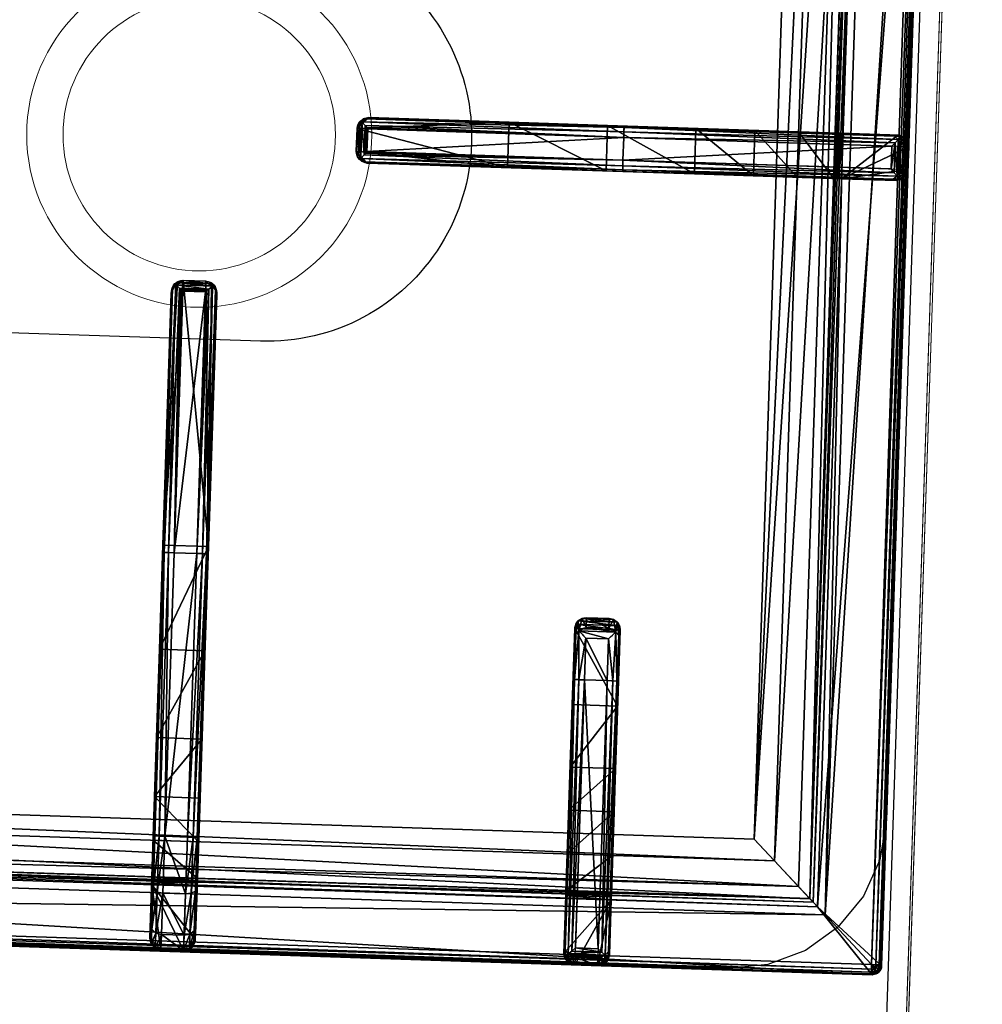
# Model space of a CAD drawing. Header units: millimetres. Extents: x 297264 to 416219, y -77299 to -23696.
# Tile 23 of 187: x 299332 to 299545, y -28215 to -27998. Entities that reach past the tile are written whole.
import ezdxf

# ---------------------------------------------------------------- set-up
doc = ezdxf.new("R2010")
doc.units = ezdxf.units.MM
doc.header["$LTSCALE"] = 2.5
doc.linetypes.add('CONTINUA', pattern=[0])
doc.layers.add('CKD Equipments', color=252, linetype='Continuous', lineweight=0)
doc.layers.add('HATCH LIGHT', color=250, linetype='Continuous', lineweight=0)
for name, color, linetype in [('IQ_200_3D', 1, 'Continuous'), ('IQ_204_2D', 7, 'CONTINUA'), ('IQ_204_3D', 7, 'Continuous')]:
    doc.layers.add(name, color=color, linetype=linetype)

# ---------------------------------------------------------------- blocks, each defined once
blk = doc.blocks.new('ELECTROLUX-MC7-TOPFYERBRURNERS4')
at = {"layer": 'IQ_200_3D'}
for points, invisible_edges in [([(400, -655, 900), (379.66, -619.74, 900), (379.66, -117.26, 900), (400, -80.5, 900)], 13), ([(400, -655, 900), (420.34, -619.74, 900), (420.34, -117.26, 900), (400, -80.5, 900)], 13), ([(378.51, -628.47, 900), (379.66, -619.74, 900), (400, -655, 900)], 10), ([(375.14, -636.62, 900), (378.51, -628.47, 900), (400, -655, 900)], 10), ([(369.77, -643.61, 900), (375.14, -636.62, 900), (400, -655, 900)], 10), ([(362.78, -648.98, 900), (369.77, -643.61, 900), (400, -655, 900)], 10), ([(354.63, -652.35, 900), (362.78, -648.98, 900), (400, -655, 900)], 10), ([(345.89, -653.5, 900), (354.63, -652.35, 900), (400, -655, 900)], 10), ([(0, -655, 900), (54.11, -653.5, 900), (345.89, -653.5, 900), (400, -655, 900)], 5)]:
    blk.add_3dface(points, dxfattribs=dict(at, invisible_edges=invisible_edges))
at = {"layer": 'IQ_204_2D'}
for p, q in [((380, -651.5), (380, -85.5)), ((235.11, -492.25), (234.69, -492.25)), ((292.24, -492.25), (235.11, -492.25)), ((354.69, -492.25), (292.24, -492.25)), ((354.69, -492.25), (354.69, -494.75)), ((377.19, -492.25), (354.69, -492.25)), ((232.73, -494.16), (232.73, -500.34)), ((232.19, -494.75), (232.19, -499.75)), ((232.19, -494.75), (232.64, -494.75)), ((232.64, -494.75), (232.64, -499.75)), ((234.54, -494.75), (234.54, -499.75)), ((234.54, -494.75), (292.19, -494.75)), ((292.19, -494.75), (292.19, -499.75)), ((292.19, -494.75), (354.69, -494.75)), ((354.69, -494.75), (354.69, -499.75)), ((354.69, -494.75), (379.69, -494.75)), ((379.69, -494.75), (379.69, -499.75)), ((232.64, -499.75), (232.19, -499.75)), ((292.19, -499.75), (234.54, -499.75)), ((354.69, -499.75), (292.19, -499.75)), ((354.69, -499.75), (354.69, -502.25)), ((379.69, -499.75), (354.69, -499.75)), ((234.69, -502.25), (235.11, -502.25)), ((235.11, -502.25), (292.24, -502.25)), ((292.24, -502.25), (354.69, -502.25)), ((354.69, -502.25), (377.19, -502.25)), ((197.5, -531.94), (202.5, -531.94)), ((197.5, -532.39), (197.5, -531.94)), ((197.5, -532.39), (202.5, -532.39)), ((202.5, -531.94), (202.5, -532.39)), ((195, -534.44), (195, -534.86)), ((195, -534.86), (195, -590.74)), ((197.5, -534.29), (202.5, -534.29)), ((197.5, -590.69), (197.5, -534.29)), ((202.5, -534.29), (202.5, -590.69)), ((205, -534.86), (205, -534.44)), ((205, -590.74), (205, -534.86)), ((308.09, -583.5), (305.96, -583.5)), ((308.09, -583.5), (317.24, -583.5)), ((317.24, -583.5), (377.53, -583.5)), ((303.52, -591), (303.52, -586)), ((303.52, -586), (305.63, -586)), ((305.63, -586), (305.63, -591)), ((317.19, -586), (307.98, -586)), ((307.98, -591), (307.98, -586)), ((317.19, -586), (317.19, -591)), ((378, -586), (317.19, -586)), ((378, -586), (378, -591)), ((380, -586), (380, -591)), ((380, -586), (380, -591)), ((195, -590.74), (195, -651.03)), ((197.5, -590.69), (202.5, -590.69)), ((197.5, -651.5), (197.5, -590.69)), ((202.5, -590.69), (202.5, -651.5)), ((205, -651.03), (205, -590.74)), ((305.63, -591), (303.52, -591)), ((307.98, -591), (317.19, -591)), ((317.19, -591), (378, -591)), ((305.96, -593.5), (308.09, -593.5)), ((317.24, -593.5), (308.09, -593.5)), ((377.53, -593.5), (317.24, -593.5)), ((197.5, -651.5), (202.5, -651.5)), ((378, -653.5), (22, -653.5)), ((197.5, -653.5), (202.5, -653.5)), ((197.5, -653.5), (202.5, -653.5))]:
    blk.add_line(p, q, dxfattribs=at)
blk.add_lwpolyline([(48.98, -112.48), (351.02, -112.48), (351.02, -624.52), (48.98, -624.52)], close=True, dxfattribs=at)
blk.add_lwpolyline([(155, -383.5), (155, -512.25, 1), (245, -512.25), (245, -383.5)], format="xyb", dxfattribs=at)
for centre, start, end in [((377.19, -494.75), 0, 90), ((377.19, -499.75), 270, 0)]:
    blk.add_arc(centre, 2.5, start, end, dxfattribs=at)
for centre, major_axis, ratio, start_param, end_param in [((234.69, -494.75), (2.5, 0), 0.99863, 1.570796, 3.141593), ((235.11, -494.75), (0, 2.5), 0.951091, 0, 0.914364), ((292.24, -494.75), (0, 2.5), 0.02182, 0, 1.570796), ((236.11, -494.75), (3.47, 0), 0.720185, 2.903047, 3.141593), ((234.69, -499.75), (-2.5, 0), 0.99863, 0, 1.570796), ((236.11, -499.75), (-3.47, 0), 0.720185, 0, 0.238546), ((292.24, -499.75), (0, 2.5), 0.02182, 1.570796, 3.141593), ((235.11, -499.75), (0, 2.5), 0.951091, 2.227228, 3.141593), ((197.5, -534.44), (0, 2.5), 0.99863, 0, 1.570796), ((197.5, -534.86), (-2.5, 0), 0.951091, -0.914364, 0), ((202.5, -534.44), (0, 2.5), 0.99863, -1.570796, 0), ((202.5, -534.86), (-2.5, 0), 0.951091, 3.141593, 4.055957), ((308.09, -586), (1.92, 1.92), 0.8391, 1.592613, 2.268928), ((308.09, -586), (0, 2.5), 0.84544, 0, 0.894481), ((308.09, -586), (-2.5, 2.5), 0.02182, 0.872665, 1.54898), ((317.24, -586), (0, 2.5), 0.02182, 0, 1.570796), ((377.53, -586), (0, 2.5), 0.948965, -0.895145, 0), ((197.5, -590.74), (2.5, 0), 0.02182, 1.570796, 3.141593), ((202.5, -590.74), (2.5, 0), 0.02182, 0, 1.570796), ((308.09, -591), (-1.92, 1.92), 0.8391, 0.872665, 1.54898), ((308.09, -591), (2.5, 2.5), 0.02182, 1.592613, 2.268928), ((317.24, -591), (0, 2.5), 0.02182, 1.570796, 3.141593), ((308.09, -591), (0, 2.5), 0.84544, 2.247111, 3.141593), ((377.53, -591), (0, 2.5), 0.948965, 3.141593, 4.036737), ((197.5, -651.03), (2.5, 0), 0.948965, 3.141593, 4.036737), ((202.5, -651.03), (2.5, 0), 0.948965, -0.895145, 0), ((378, -651.5), (-1.42, 1.42), 0.997265, 2.357564, 3.925621)]:
    blk.add_ellipse(centre, major_axis=major_axis, ratio=ratio, start_param=start_param, end_param=end_param, dxfattribs=at)
for points, knots in [([(232.73, -494.16), (232.76, -494.06), (232.8, -493.95), (232.94, -493.63), (233.07, -493.42), (233.22, -493.22)], [0.764042, 0.764042, 0.764042, 0.764042, 1.153889, 1.153889, 2.012527, 2.012527, 2.012527, 2.012527]), ([(233.22, -493.22), (233.31, -493.33), (233.41, -493.44), (233.59, -493.66), (233.68, -493.77), (233.87, -493.99), (233.97, -494.1), (234.15, -494.31), (234.25, -494.41), (234.37, -494.55), (234.41, -494.6), (234.46, -494.66), (234.48, -494.68), (234.5, -494.7), (234.51, -494.71), (234.53, -494.73), (234.53, -494.73), (234.53, -494.74), (234.54, -494.74), (234.54, -494.74), (234.54, -494.74), (234.54, -494.75), (234.54, -494.75), (234.54, -494.75), (234.54, -494.75), (234.54, -494.75), (234.54, -494.75), (234.54, -494.75)], [5.918781, 5.918781, 5.918781, 5.918781, 6.382244, 6.382244, 6.833826, 6.833826, 7.285407, 7.285407, 7.736989, 7.736989, 7.96278, 7.96278, 8.075675, 8.075675, 8.132123, 8.132123, 8.160346, 8.160346, 8.174458, 8.174458, 8.181514, 8.181514, 8.185042, 8.185042, 8.186806, 8.186806, 8.18857, 8.18857, 8.18857, 8.18857]), ([(233.22, -501.28), (233.07, -501.08), (232.94, -500.87), (232.8, -500.55), (232.76, -500.44), (232.73, -500.34)], [11.917214, 11.917214, 11.917214, 11.917214, 12.775852, 12.775852, 13.165698, 13.165698, 13.165698, 13.165698]), ([(234.54, -499.75), (234.54, -499.75), (234.54, -499.75), (234.54, -499.75), (234.54, -499.75), (234.54, -499.75), (234.54, -499.75), (234.54, -499.76), (234.54, -499.76), (234.54, -499.76), (234.53, -499.76), (234.53, -499.77), (234.53, -499.77), (234.51, -499.79), (234.5, -499.8), (234.48, -499.82), (234.46, -499.84), (234.41, -499.9), (234.37, -499.95), (234.25, -500.09), (234.15, -500.19), (233.97, -500.4), (233.87, -500.51), (233.68, -500.73), (233.59, -500.84), (233.41, -501.06), (233.31, -501.17), (233.22, -501.28)], [8.188054, 8.188054, 8.188054, 8.188054, 8.189818, 8.189818, 8.191582, 8.191582, 8.19511, 8.19511, 8.202166, 8.202166, 8.216278, 8.216278, 8.244501, 8.244501, 8.300949, 8.300949, 8.413844, 8.413844, 8.639635, 8.639635, 9.091217, 9.091217, 9.542798, 9.542798, 9.99438, 9.99438, 10.457843, 10.457843, 10.457843, 10.457843]), ([(195.97, -532.97), (196.17, -532.82), (196.38, -532.69), (196.75, -532.53), (196.91, -532.48), (197.21, -532.41), (197.36, -532.39), (197.5, -532.39)], [11.914788, 11.914788, 11.914788, 11.914788, 12.773425, 12.773425, 13.35037, 13.35037, 13.927314, 13.927314, 13.927314, 13.927314]), ([(197.5, -534.29), (197.5, -534.29), (197.5, -534.29), (197.5, -534.29), (197.5, -534.29), (197.5, -534.29), (197.5, -534.29), (197.49, -534.29), (197.49, -534.29), (197.49, -534.29), (197.49, -534.28), (197.48, -534.28), (197.48, -534.27), (197.46, -534.26), (197.45, -534.25), (197.43, -534.23), (197.41, -534.21), (197.34, -534.16), (197.3, -534.12), (197.16, -533.99), (197.06, -533.9), (196.85, -533.72), (196.74, -533.62), (196.52, -533.43), (196.41, -533.34), (196.19, -533.16), (196.08, -533.06), (195.97, -532.97)], [8.18747, 8.18747, 8.18747, 8.18747, 8.189233, 8.189233, 8.190997, 8.190997, 8.194524, 8.194524, 8.201577, 8.201577, 8.215685, 8.215685, 8.2439, 8.2439, 8.300331, 8.300331, 8.413192, 8.413192, 8.638915, 8.638915, 9.09036, 9.09036, 9.541804, 9.541804, 9.993249, 9.993249, 10.456684, 10.456684, 10.456684, 10.456684]), ([(202.5, -532.39), (202.64, -532.39), (202.79, -532.41), (203.09, -532.48), (203.25, -532.53), (203.62, -532.69), (203.83, -532.82), (204.03, -532.97)], [0, 0, 0, 0, 0.576945, 0.576945, 1.153889, 1.153889, 2.012527, 2.012527, 2.012527, 2.012527]), ([(204.03, -532.97), (203.92, -533.06), (203.81, -533.16), (203.59, -533.34), (203.48, -533.43), (203.26, -533.62), (203.15, -533.72), (202.94, -533.9), (202.84, -533.99), (202.7, -534.12), (202.66, -534.16), (202.59, -534.21), (202.57, -534.23), (202.55, -534.25), (202.54, -534.26), (202.52, -534.27), (202.52, -534.28), (202.51, -534.28), (202.51, -534.29), (202.51, -534.29), (202.51, -534.29), (202.5, -534.29), (202.5, -534.29), (202.5, -534.29), (202.5, -534.29), (202.5, -534.29), (202.5, -534.29), (202.5, -534.29)], [5.917739, 5.917739, 5.917739, 5.917739, 6.381174, 6.381174, 6.832619, 6.832619, 7.284064, 7.284064, 7.735508, 7.735508, 7.961231, 7.961231, 8.074092, 8.074092, 8.130523, 8.130523, 8.158738, 8.158738, 8.172846, 8.172846, 8.179899, 8.179899, 8.183426, 8.183426, 8.18519, 8.18519, 8.186953, 8.186953, 8.186953, 8.186953]), ([(305.96, -583.5), (305.81, -583.5), (305.65, -583.51), (305.34, -583.58), (305.18, -583.63), (304.88, -583.75), (304.74, -583.83), (304.47, -584.02), (304.35, -584.12), (304.13, -584.34), (304.03, -584.47), (303.85, -584.74), (303.77, -584.89), (303.65, -585.2), (303.6, -585.36), (303.54, -585.68), (303.52, -585.84), (303.52, -586)], [3.776921, 3.776921, 3.776921, 3.776921, 4.248957, 4.248957, 4.720993, 4.720993, 5.193029, 5.193029, 5.665065, 5.665065, 6.135831, 6.135831, 6.606596, 6.606596, 7.077361, 7.077361, 7.548126, 7.548126, 7.548126, 7.548126]), ([(379.38, -584.44), (379.21, -584.64), (379.01, -584.87), (378.67, -585.25), (378.53, -585.41), (378.26, -585.71), (378.13, -585.86), (378, -586)], [11.858599, 11.858599, 11.858599, 11.858599, 12.773425, 12.773425, 13.35037, 13.35037, 13.927314, 13.927314, 13.927314, 13.927314]), ([(380, -586), (379.99, -585.86), (379.97, -585.71), (379.91, -585.41), (379.86, -585.25), (379.69, -584.87), (379.55, -584.64), (379.38, -584.44)], [0, 0, 0, 0, 0.576945, 0.576945, 1.153889, 1.153889, 2.068716, 2.068716, 2.068716, 2.068716]), ([(303.52, -591), (303.52, -591.16), (303.54, -591.32), (303.6, -591.64), (303.65, -591.8), (303.77, -592.11), (303.85, -592.26), (304.03, -592.53), (304.13, -592.66), (304.35, -592.88), (304.47, -592.98), (304.74, -593.17), (304.88, -593.25), (305.18, -593.37), (305.34, -593.42), (305.65, -593.48), (305.81, -593.5), (305.96, -593.5)], [15.096253, 15.096253, 15.096253, 15.096253, 15.567018, 15.567018, 16.037783, 16.037783, 16.508548, 16.508548, 16.979314, 16.979314, 17.45135, 17.45135, 17.923386, 17.923386, 18.395422, 18.395422, 18.867458, 18.867458, 18.867458, 18.867458]), ([(378, -591), (378.13, -591.14), (378.26, -591.29), (378.53, -591.59), (378.67, -591.75), (379.01, -592.13), (379.21, -592.36), (379.38, -592.56)], [0, 0, 0, 0, 0.576945, 0.576945, 1.153889, 1.153889, 2.068716, 2.068716, 2.068716, 2.068716]), ([(379.38, -592.56), (379.55, -592.36), (379.69, -592.13), (379.86, -591.75), (379.91, -591.59), (379.97, -591.29), (379.99, -591.14), (380, -591)], [11.858599, 11.858599, 11.858599, 11.858599, 12.773425, 12.773425, 13.35037, 13.35037, 13.927314, 13.927314, 13.927314, 13.927314]), ([(195.94, -652.88), (196.14, -652.71), (196.37, -652.51), (196.75, -652.17), (196.91, -652.03), (197.21, -651.76), (197.36, -651.63), (197.5, -651.5)], [11.858599, 11.858599, 11.858599, 11.858599, 12.773425, 12.773425, 13.35037, 13.35037, 13.927314, 13.927314, 13.927314, 13.927314]), ([(202.5, -651.5), (202.64, -651.63), (202.79, -651.76), (203.09, -652.03), (203.25, -652.17), (203.63, -652.51), (203.86, -652.71), (204.06, -652.88)], [0, 0, 0, 0, 0.576945, 0.576945, 1.153889, 1.153889, 2.068716, 2.068716, 2.068716, 2.068716]), ([(197.5, -653.5), (197.36, -653.49), (197.21, -653.47), (196.91, -653.41), (196.75, -653.36), (196.37, -653.19), (196.14, -653.05), (195.94, -652.88)], [0, 0, 0, 0, 0.576945, 0.576945, 1.153889, 1.153889, 2.068716, 2.068716, 2.068716, 2.068716]), ([(204.06, -652.88), (203.86, -653.05), (203.63, -653.19), (203.25, -653.36), (203.09, -653.41), (202.79, -653.47), (202.64, -653.49), (202.5, -653.5)], [11.858599, 11.858599, 11.858599, 11.858599, 12.773425, 12.773425, 13.35037, 13.35037, 13.927314, 13.927314, 13.927314, 13.927314])]:
    blk.add_open_spline(points, degree=3, knots=knots, dxfattribs=at)
at = {"layer": 'IQ_204_3D'}
mesh = blk.add_polyface(dxfattribs=at)
corners = [(379.78, -85.71, 904.1), (380, -85.5, 900), (379.52, -84.72, 904.14), (379.73, -84.5, 900), (378, -83.5, 900), (378.78, -83.98, 904.14), (379, -83.77, 900), (377.79, -83.72, 904.1), (379.48, -85.71, 905.06), (379.29, -84.85, 905), (378.65, -85.21, 905.73), (378.76, -85.71, 905.75), (378.65, -84.21, 905), (377.79, -84.02, 905.06), (378.29, -84.85, 905.73), (377.79, -84.74, 905.75), (377.79, -85.71, 906), (22.21, -85.71, 906), (22.21, -84.74, 905.75), (22.21, -84.02, 905.06), (22.21, -83.72, 904.1), (22, -83.5, 900), (365.45, -638.95, 900), (22, -653.5, 900), (34.55, -638.95, 900), (365.45, -98.05, 900), (380, -651.5, 900), (34.55, -98.05, 900), (20, -85.5, 900), (21, -83.77, 900), (379.73, -652.5, 900), (379, -653.23, 900), (378, -653.5, 900), (20, -651.5, 900), (20.27, -652.5, 900), (21, -653.23, 900), (20.27, -84.5, 900), (21.22, -83.98, 904.14), (20.48, -84.72, 904.14), (20.22, -85.71, 904.1), (21.35, -84.21, 905), (21.71, -84.85, 905.73), (20.71, -84.85, 905), (20.52, -85.71, 905.06), (21.35, -85.21, 905.73), (21.24, -85.71, 905.75), (22.21, -651.29, 906), (21.24, -651.29, 905.75), (20.52, -651.29, 905.06), (20.22, -651.29, 904.1), (20.48, -652.28, 904.14), (21.22, -653.02, 904.14), (22.21, -653.28, 904.1), (20.71, -652.15, 905), (21.35, -651.79, 905.73), (21.35, -652.79, 905), (22.21, -652.98, 905.06), (21.71, -652.15, 905.73), (22.21, -652.26, 905.75), (35.55, -637.95, 899.73), (35.55, -99.05, 899.73), (36.28, -99.78, 899), (36.28, -637.22, 899), (38.88, -634.62, 902.5), (38.88, -102.38, 902.5), (36.31, -637.19, 905.06), (36.31, -99.81, 905.06), (32.81, -96.31, 906), (32.81, -640.69, 906), (48.98, -624.52, 885), (48.98, -112.48, 885), (44.36, -107.86, 885), (44.36, -629.14, 885), (377.79, -653.28, 904.1), (377.79, -652.98, 905.06), (377.79, -651.29, 906), (377.79, -652.26, 905.75), (363.72, -637.22, 899), (364.45, -637.95, 899.73), (364.45, -99.05, 899.73), (363.72, -99.78, 899), (367.19, -640.69, 906), (367.19, -96.31, 906), (378.78, -653.02, 904.14), (379.52, -652.28, 904.14), (379.78, -651.29, 904.1), (378.65, -652.79, 905), (378.29, -652.15, 905.73), (379.29, -652.15, 905), (379.48, -651.29, 905.06), (378.65, -651.79, 905.73), (378.76, -651.29, 905.75), (361.12, -634.62, 902.5), (351.02, -624.52, 885), (363.69, -637.19, 905.06), (355.64, -629.14, 885), (355.64, -107.86, 885), (351.02, -112.48, 885), (361.12, -102.38, 902.5), (363.69, -99.81, 905.06)]
mesh.append_faces([[corners[k] for k in face] for face in [(16, 10, 14), (17, 41, 44), (46, 54, 57), (75, 87, 90)]])
mesh.append_faces([[corners[k] for k in face] for face in [(4, 5, 6), (8, 10, 11), (16, 11, 10), (15, 16, 14), (7, 19, 13), (13, 18, 15), (28, 38, 36), (19, 41, 18), (17, 18, 41), (45, 17, 44), (39, 48, 43), (43, 47, 45), (23, 51, 35), (48, 54, 47), (46, 47, 54), (58, 46, 57), (52, 74, 56), (76, 56, 74), (26, 84, 30), (74, 87, 76), (85, 88, 84), (88, 87, 86), (75, 76, 87), (91, 75, 90), (85, 8, 89), (11, 89, 8)]], dxfattribs={"vtx0": -1})
mesh.append_faces([[corners[k] for k in face] for face in [(16, 15, 17), (22, 23, 24), (25, 26, 22), (27, 21, 25), (21, 28, 29), (6, 1, 4), (4, 25, 21), (24, 28, 27), (35, 33, 23), (26, 25, 1), (23, 22, 32), (17, 45, 46), (75, 81, 46), (81, 16, 82), (46, 67, 17), (17, 82, 16), (93, 72, 69), (72, 93, 95), (70, 71, 97), (97, 95, 93)]], dxfattribs={"vtx0": -1, "vtx1": -1})
mesh.append_faces([[corners[k] for k in face] for face in [(21, 27, 28), (4, 1, 25), (26, 32, 22), (24, 23, 33)]], dxfattribs={"vtx0": -1, "vtx1": -1, "vtx2": -1})
mesh.append_faces([[corners[k] for k in face] for face in [(17, 15, 18), (24, 33, 28), (46, 45, 47), (75, 58, 76), (16, 91, 11)]], dxfattribs={"vtx0": -1, "vtx2": -1})
mesh.append_faces([[corners[k] for k in face] for face in [(0, 1, 2), (5, 2, 6), (8, 0, 9), (5, 12, 2), (5, 7, 12), (12, 13, 14), (12, 14, 9), (2, 9, 0), (10, 9, 14), (19, 18, 13), (4, 21, 7), (30, 31, 26), (34, 33, 35), (20, 21, 37), (38, 37, 36), (19, 20, 40), (38, 42, 37), (38, 39, 42), (42, 43, 44), (42, 44, 40), (37, 40, 20), (41, 40, 44), (48, 47, 43), (28, 33, 39), (49, 33, 50), (51, 50, 35), (48, 49, 53), (51, 55, 50), (51, 52, 55), (55, 56, 57), (55, 57, 53), (50, 53, 49), (54, 53, 57), (24, 27, 59), (61, 62, 60), (63, 64, 65), (67, 68, 66), (69, 70, 63), (61, 71, 62), (73, 74, 52), (58, 56, 76), (32, 73, 23), (62, 77, 59), (22, 24, 78), (27, 25, 60), (80, 61, 79), (73, 32, 83), (84, 83, 30), (74, 73, 86), (88, 89, 90), (88, 86, 84), (83, 84, 86), (92, 93, 63), (68, 81, 65), (92, 63, 94), (72, 95, 62), (95, 96, 77), (98, 97, 92), (81, 82, 94), (98, 92, 99), (77, 80, 78), (25, 22, 79), (0, 8, 85), (91, 89, 11), (80, 96, 61), (70, 97, 64), (64, 98, 66), (82, 67, 99), (1, 0, 26)]], dxfattribs={"vtx1": -1})
mesh.append_faces([[corners[k] for k in face] for face in [(31, 32, 26), (75, 46, 58), (75, 16, 81), (81, 68, 46), (68, 67, 46), (67, 82, 17), (70, 69, 71), (72, 71, 69), (71, 96, 97), (96, 95, 97), (16, 75, 91)]], dxfattribs={"vtx1": -1, "vtx2": -1})
mesh.append_faces([[corners[k] for k in face] for face in [(1, 3, 2), (4, 7, 5), (2, 3, 6), (8, 9, 10), (7, 13, 12), (12, 9, 2), (13, 15, 14), (7, 20, 19), (21, 20, 7), (6, 3, 1), (28, 36, 29), (21, 29, 37), (28, 39, 38), (37, 29, 36), (19, 40, 41), (39, 43, 42), (42, 40, 37), (43, 45, 44), (39, 49, 48), (33, 49, 39), (33, 34, 50), (23, 52, 51), (50, 34, 35), (48, 53, 54), (52, 56, 55), (55, 53, 50), (56, 58, 57), (27, 60, 59), (62, 59, 60), (64, 66, 65), (68, 65, 66), (70, 64, 63), (71, 72, 62), (73, 52, 23), (77, 78, 59), (24, 59, 78), (25, 79, 60), (61, 60, 79), (32, 31, 83), (26, 85, 84), (83, 31, 30), (74, 86, 87), (73, 83, 86), (85, 89, 88), (88, 90, 87), (89, 91, 90), (93, 69, 63), (81, 94, 65), (63, 65, 94), (95, 77, 62), (96, 80, 77), (97, 93, 92), (82, 99, 94), (92, 94, 99), (80, 79, 78), (22, 78, 79), (96, 71, 61), (97, 98, 64), (98, 99, 66), (67, 66, 99), (0, 85, 26)]], dxfattribs={"vtx2": -1})
mesh = blk.add_polyface(dxfattribs=at)
corners = [(234.06, -492.51, 931.06), (233.44, -492.58, 922), (233.22, -493.22, 931.91), (235.11, -492.25, 930.01), (234.69, -492.25, 922), (232.52, -493.5, 922), (232.73, -494.16, 931.11), (232.64, -494.75, 930.59), (232.64, -494.6, 930.62), (232.19, -494.75, 922), (232.66, -494.45, 930.72), (290.6, -492.25, 922), (290.6, -502.25, 922), (234.69, -502.25, 922), (232.52, -501, 922), (233.44, -501.92, 922), (232.19, -499.75, 922), (292.24, -492.25, 932.5), (313.55, -492.25, 917.44), (354.69, -492.25, 932.5), (365.94, -492.25, 929.49), (374.17, -492.25, 921.25), (377.19, -492.25, 900), (365.45, -492.25, 900), (377.19, -492.25, 910), (333.01, -492.25, 904.45), (364.77, -492.25, 899.88), (364.17, -492.25, 899.53), (355.64, -492.25, 885), (346.02, -492.25, 885), (363.72, -492.25, 899), (292.21, -492.58, 933.75), (233.92, -494.04, 932.35), (292.19, -493.5, 934.67), (292.19, -494.75, 935), (234.26, -494.43, 932.45), (234.42, -494.6, 932.47), (234.48, -494.68, 932.48), (234.52, -494.72, 932.48), (234.54, -494.75, 932.48), (354.69, -492.58, 933.75), (366.56, -492.58, 930.57), (354.69, -494.75, 935), (367.02, -493.5, 931.36), (354.69, -493.5, 934.67), (367.19, -494.75, 931.65), (376.05, -493.5, 922.33), (375.25, -492.58, 921.87), (379.69, -494.75, 910), (379.35, -493.5, 910), (376.34, -494.75, 922.5), (378.44, -492.58, 910), (379.69, -494.75, 900), (379.35, -493.5, 900), (378.44, -492.58, 900), (233.22, -501.28, 931.91), (232.73, -500.34, 931.11), (233.92, -500.46, 932.35), (234.26, -500.07, 932.45), (234.42, -499.9, 932.47), (234.48, -499.82, 932.48), (234.54, -499.76, 932.48), (232.64, -499.75, 930.59), (232.64, -499.9, 930.62), (232.66, -500.05, 930.72), (234.06, -501.99, 931.06), (235.11, -502.25, 930.01), (292.24, -502.25, 932.5), (333.01, -502.25, 904.45), (377.19, -502.25, 910), (313.55, -502.25, 917.44), (346.02, -502.25, 885), (363.72, -502.25, 899), (355.64, -502.25, 885), (364.17, -502.25, 899.53), (364.77, -502.25, 899.88), (365.45, -502.25, 900), (377.19, -502.25, 900), (374.17, -502.25, 921.25), (365.94, -502.25, 929.49), (354.69, -502.25, 932.5), (378.44, -501.92, 910), (375.25, -501.92, 921.87), (379.69, -499.75, 910), (376.05, -501, 922.33), (379.35, -501, 910), (376.34, -499.75, 922.5), (367.02, -501, 931.36), (366.56, -501.92, 930.57), (354.69, -499.75, 935), (354.69, -501, 934.67), (367.19, -499.75, 931.65), (354.69, -501.92, 933.75), (378.44, -501.92, 900), (379.69, -499.75, 900), (379.35, -501, 900), (292.21, -501.92, 933.75), (292.19, -501, 934.67), (292.19, -499.75, 935)]
mesh.append_faces([[corners[k] for k in face] for face in [(0, 1, 2), (1, 5, 2), (2, 5, 6), (32, 33, 2), (2, 31, 0), (56, 14, 55), (65, 55, 15), (15, 55, 14), (65, 96, 55), (55, 97, 57)]])
mesh.append_faces([[corners[k] for k in face] for face in [(9, 6, 5), (33, 31, 2), (20, 40, 41), (42, 43, 44), (43, 47, 41), (50, 49, 46), (51, 46, 49), (48, 53, 49), (22, 51, 54), (54, 49, 53), (6, 55, 2), (13, 65, 15), (78, 81, 82), (83, 84, 85), (84, 88, 82), (91, 90, 87), (92, 87, 90), (94, 85, 95), (95, 81, 93), (83, 50, 86), (42, 91, 45), (45, 86, 50), (96, 97, 55), (89, 97, 90), (90, 96, 92), (29, 68, 25), (12, 18, 70), (70, 25, 68)]], dxfattribs={"vtx0": -1})
mesh.append_faces([[corners[k] for k in face] for face in [(5, 11, 9), (13, 14, 12), (11, 17, 18), (24, 18, 21), (30, 25, 27), (19, 40, 20), (56, 10, 64), (7, 9, 62), (66, 12, 67), (68, 69, 70), (71, 72, 68), (70, 67, 12), (69, 81, 78), (22, 52, 23), (95, 77, 94), (80, 92, 67), (97, 96, 90), (34, 98, 42)]], dxfattribs={"vtx0": -1, "vtx1": -1})
mesh.append_faces([[corners[k] for k in face] for face in [(24, 23, 25), (36, 37, 34), (37, 38, 34), (38, 39, 34), (60, 37, 59), (37, 60, 38), (38, 61, 39), (61, 38, 60), (37, 36, 59), (62, 64, 10), (69, 68, 76), (23, 94, 77), (61, 60, 98), (60, 59, 98), (39, 61, 34), (61, 98, 34)]], dxfattribs={"vtx0": -1, "vtx1": -1, "vtx2": -1})
mesh.append_faces([[corners[k] for k in face] for face in [(24, 25, 18), (17, 0, 31), (24, 47, 51), (17, 31, 40), (80, 88, 92), (69, 93, 81), (67, 96, 65), (98, 57, 97), (67, 92, 96)]], dxfattribs={"vtx0": -1, "vtx2": -1})
mesh.append_faces([[corners[k] for k in face] for face in [(0, 3, 1), (10, 6, 9), (1, 4, 5), (4, 3, 11), (22, 23, 24), (28, 29, 30), (3, 0, 17), (35, 36, 34), (20, 41, 21), (43, 45, 46), (43, 41, 44), (48, 49, 50), (50, 46, 45), (47, 21, 41), (40, 44, 41), (40, 31, 44), (52, 53, 48), (51, 49, 54), (55, 57, 2), (58, 35, 57), (58, 59, 35), (32, 2, 57), (6, 10, 56), (8, 7, 10), (63, 64, 62), (14, 56, 16), (64, 63, 16), (13, 12, 66), (77, 69, 76), (78, 82, 79), (84, 86, 87), (84, 82, 85), (89, 90, 91), (91, 87, 86), (88, 79, 82), (81, 85, 82), (77, 93, 69), (85, 81, 95), (48, 50, 83), (91, 86, 45), (52, 48, 94), (54, 53, 22), (76, 23, 77), (66, 67, 65), (58, 57, 98), (71, 68, 29), (18, 25, 70), (71, 29, 73), (73, 28, 72), (23, 76, 26), (72, 30, 74), (27, 26, 74)]], dxfattribs={"vtx1": -1})
mesh.append_faces([[corners[k] for k in face] for face in [(7, 8, 9), (4, 11, 5), (11, 12, 9), (14, 16, 12), (16, 9, 12), (3, 17, 11), (17, 19, 18), (19, 20, 18), (20, 21, 18), (23, 26, 25), (26, 27, 25), (29, 25, 30), (33, 32, 34), (34, 42, 33), (33, 44, 31), (19, 17, 40), (22, 24, 51), (36, 35, 59), (7, 62, 10), (9, 16, 62), (63, 62, 16), (72, 74, 68), (74, 75, 68), (75, 76, 68), (69, 78, 70), (78, 79, 70), (79, 80, 70), (80, 67, 70), (53, 52, 22), (52, 94, 23), (89, 98, 97)]], dxfattribs={"vtx1": -1, "vtx2": -1})
mesh.append_faces([[corners[k] for k in face] for face in [(3, 4, 1), (8, 10, 9), (13, 15, 14), (32, 35, 34), (42, 45, 43), (43, 46, 47), (24, 21, 47), (51, 47, 46), (42, 44, 33), (6, 56, 55), (35, 32, 57), (13, 66, 65), (56, 64, 16), (71, 73, 72), (83, 86, 84), (84, 87, 88), (80, 79, 88), (92, 88, 87), (94, 83, 85), (42, 89, 91), (48, 83, 94), (95, 93, 77), (59, 58, 98), (98, 89, 42), (12, 11, 18), (29, 28, 73), (28, 30, 72), (76, 75, 26), (30, 27, 74), (26, 75, 74)]], dxfattribs={"vtx2": -1})
mesh = blk.add_polyface(dxfattribs=at)
corners = [(195, -649.29, 932.5), (195, -651, 900), (195.25, -650.32, 933.58), (196.25, -653.16, 900), (195.94, -651.14, 934.45), (195.33, -652.25, 900), (196.7, -651.6, 933.81), (197.5, -651.77, 933.1), (197.5, -653.5, 900), (202.5, -651.77, 933.1), (202.5, -653.5, 900), (195, -638.95, 900), (205, -638.95, 900), (205, -651, 900), (204.67, -652.25, 900), (203.75, -653.16, 900), (195, -590.74, 932.5), (195, -587.05, 917.44), (195, -565.35, 922), (195, -534.44, 922), (195, -534.86, 930.01), (195, -606.51, 904.45), (195, -619.52, 885), (195, -637.22, 899), (195, -629.14, 885), (195, -637.67, 899.53), (195, -638.27, 899.88), (196.72, -532.55, 931.28), (196.25, -532.27, 922), (195.97, -532.97, 931.91), (197.5, -532.39, 930.59), (197.5, -531.94, 922), (195.33, -533.19, 922), (195.26, -533.81, 931.06), (195.33, -590.71, 933.75), (196.25, -590.69, 934.67), (196.79, -533.67, 932.35), (197.49, -534.29, 932.48), (197.5, -590.69, 935), (197.47, -534.26, 932.48), (197.43, -534.23, 932.48), (197.35, -534.16, 932.47), (197.18, -534.01, 932.45), (202.5, -531.94, 922), (205, -565.35, 922), (205, -534.44, 922), (204.67, -533.19, 922), (203.75, -532.27, 922), (196.7, -650.48, 934.87), (197.5, -649.77, 935), (202.5, -532.39, 930.59), (204.03, -532.97, 931.91), (203.21, -533.67, 932.35), (202.65, -534.16, 932.47), (202.57, -534.23, 932.48), (202.53, -534.27, 932.48), (202.5, -534.29, 932.48), (202.82, -534.01, 932.45), (203.28, -532.55, 931.28), (202.5, -590.69, 935), (202.5, -649.77, 935), (203.3, -651.6, 933.81), (204.06, -651.14, 934.45), (203.3, -650.48, 934.87), (204.75, -650.32, 933.58), (205, -649.29, 932.5), (204.67, -590.71, 933.75), (205, -590.74, 932.5), (203.75, -590.69, 934.67), (205, -606.51, 904.45), (205, -587.05, 917.44), (205, -638.27, 899.88), (205, -637.67, 899.53), (205, -629.14, 885), (205, -619.52, 885), (205, -637.22, 899), (205, -534.86, 930.01), (204.74, -533.81, 931.06)]
mesh.append_faces([[corners[k] for k in face] for face in [(3, 4, 5), (4, 3, 6), (7, 6, 8), (8, 6, 3), (4, 2, 5), (27, 28, 29), (30, 31, 27), (31, 28, 27), (28, 32, 29), (29, 32, 33), (33, 34, 29), (29, 35, 36), (48, 35, 4), (49, 38, 48), (4, 34, 2), (61, 15, 62), (9, 10, 61), (10, 15, 61), (15, 14, 62), (62, 14, 64), (64, 66, 62), (62, 68, 63), (60, 63, 59), (47, 51, 46), (51, 47, 58), (50, 58, 43), (43, 58, 47), (51, 77, 46), (52, 68, 51), (51, 66, 77)]])
mesh.append_faces([[corners[k] for k in face] for face in [(19, 33, 32), (34, 35, 29), (38, 35, 48), (35, 34, 4), (60, 48, 63), (13, 64, 14), (66, 68, 62), (68, 66, 51), (18, 70, 17), (74, 21, 69), (69, 17, 70)]], dxfattribs={"vtx0": -1})
mesh.append_faces([[corners[k] for k in face] for face in [(3, 1, 8), (13, 10, 12), (16, 17, 0), (17, 16, 18), (20, 18, 16), (22, 23, 21), (43, 44, 31), (44, 43, 45), (47, 45, 43), (41, 53, 42), (65, 70, 67)]], dxfattribs={"vtx0": -1, "vtx1": -1})
mesh.append_faces([[corners[k] for k in face] for face in [(12, 8, 1), (11, 0, 21), (37, 39, 38), (39, 40, 38), (40, 41, 38), (53, 41, 54), (39, 55, 40), (56, 55, 37), (37, 55, 39), (55, 54, 40), (40, 54, 41), (37, 38, 56), (38, 59, 56), (65, 12, 69), (53, 54, 59), (54, 55, 59), (55, 56, 59)]], dxfattribs={"vtx0": -1, "vtx1": -1, "vtx2": -1})
mesh.append_faces([[corners[k] for k in face] for face in [(16, 34, 33), (38, 36, 35), (16, 2, 34), (67, 66, 64), (65, 69, 70), (69, 72, 75), (67, 77, 66)]], dxfattribs={"vtx0": -1, "vtx2": -1})
mesh.append_faces([[corners[k] for k in face] for face in [(0, 1, 2), (5, 2, 1), (7, 8, 9), (11, 12, 1), (14, 15, 13), (1, 0, 11), (19, 18, 20), (20, 33, 19), (20, 16, 33), (42, 36, 38), (32, 28, 19), (46, 45, 47), (0, 2, 16), (30, 27, 50), (29, 51, 27), (51, 29, 52), (57, 52, 42), (58, 50, 27), (6, 61, 4), (6, 7, 61), (4, 62, 48), (49, 48, 60), (65, 64, 13), (65, 67, 64), (13, 12, 65), (73, 74, 75), (45, 76, 44), (45, 46, 76), (77, 76, 46), (76, 77, 67), (57, 53, 59), (31, 30, 43), (44, 70, 18), (21, 17, 69), (74, 73, 22), (73, 75, 24), (23, 75, 25), (12, 11, 71), (26, 25, 71)]], dxfattribs={"vtx1": -1})
mesh.append_faces([[corners[k] for k in face] for face in [(15, 10, 13), (10, 8, 12), (17, 21, 0), (23, 25, 21), (25, 26, 21), (26, 11, 21), (28, 31, 19), (44, 18, 31), (18, 19, 31), (38, 49, 59), (12, 71, 69), (71, 72, 69), (74, 69, 75), (70, 44, 67), (76, 67, 44), (68, 52, 59)]], dxfattribs={"vtx1": -1, "vtx2": -1})
mesh.append_faces([[corners[k] for k in face] for face in [(8, 10, 9), (3, 5, 1), (22, 24, 23), (41, 42, 38), (29, 36, 52), (53, 57, 42), (51, 58, 27), (52, 36, 42), (49, 60, 59), (7, 9, 61), (61, 62, 4), (62, 63, 48), (59, 63, 68), (52, 57, 59), (30, 50, 43), (74, 22, 21), (73, 24, 22), (75, 23, 24), (75, 72, 25), (11, 26, 71), (25, 72, 71)]], dxfattribs={"vtx2": -1})
mesh = blk.add_polyface(dxfattribs=at)
corners = [(307.98, -591, 934.6), (306.44, -584.43, 933.98), (306.44, -592.56, 933.98), (307.98, -586, 934.6), (305.63, -586, 932.53), (305.63, -591, 932.53), (303.71, -591.96, 920.55), (303.52, -591, 920.59), (304.24, -592.77, 920.43), (307.18, -593.25, 933.14), (305.96, -593.5, 920), (308.09, -593.5, 932.1), (305.03, -593.31, 920.24), (303.52, -586, 920.59), (303.71, -585.04, 920.55), (307.18, -583.75, 933.14), (304.24, -584.23, 920.43), (305.03, -583.69, 920.24), (305.96, -583.5, 920), (308.09, -583.5, 932.1), (317.24, -593.5, 932.5), (322.73, -593.5, 912.68), (375.79, -593.5, 932.5), (346.02, -593.5, 885), (363.72, -593.5, 899), (336.51, -593.5, 900.63), (355.64, -593.5, 885), (364.17, -593.5, 899.53), (364.77, -593.5, 899.88), (377.5, -593.5, 900), (365.45, -593.5, 900), (322.73, -583.5, 912.68), (346.02, -583.5, 885), (336.51, -583.5, 900.63), (317.24, -583.5, 932.5), (377.5, -583.5, 900), (365.45, -583.5, 900), (375.79, -583.5, 932.5), (364.77, -583.5, 899.88), (364.17, -583.5, 899.53), (355.64, -583.5, 885), (363.72, -583.5, 899), (378.27, -586, 933.1), (380, -586, 900), (378.1, -585.2, 933.81), (378.75, -583.83, 900), (377.64, -584.44, 934.45), (379.66, -584.75, 900), (376.82, -583.75, 933.58), (380, -591, 900), (378.27, -591, 933.1), (379.66, -592.25, 900), (378.75, -593.16, 900), (317.19, -584.75, 934.67), (317.19, -586, 935), (317.21, -583.83, 933.75), (376.98, -585.2, 934.87), (376.27, -586, 935), (317.19, -591, 935), (376.27, -591, 935), (377.64, -592.56, 934.45), (376.98, -591.8, 934.87), (378.1, -591.8, 933.81), (376.82, -593.25, 933.58), (317.21, -593.16, 933.75), (317.19, -592.25, 934.67)]
mesh.append_faces([[corners[k] for k in face] for face in [(5, 6, 2), (5, 7, 6), (6, 8, 2), (13, 4, 14), (16, 14, 1), (1, 14, 4), (42, 43, 44), (45, 46, 47), (46, 45, 48), (46, 44, 47), (44, 43, 47), (1, 55, 15), (48, 55, 46), (46, 53, 56), (57, 56, 54), (50, 62, 49), (49, 62, 51), (63, 52, 60), (52, 51, 60), (60, 51, 62), (61, 65, 60), (59, 58, 61), (60, 64, 63), (9, 64, 2)]])
mesh.append_faces([[corners[k] for k in face] for face in [(0, 1, 2), (15, 16, 1), (16, 15, 17), (19, 17, 15), (32, 25, 33), (35, 48, 45), (35, 30, 36), (3, 53, 1), (53, 55, 1), (55, 53, 46), (58, 65, 61), (65, 64, 60), (64, 65, 2), (65, 0, 2)]], dxfattribs={"vtx0": -1})
mesh.append_faces([[corners[k] for k in face] for face in [(20, 21, 22), (23, 24, 25), (25, 22, 21), (30, 22, 28), (12, 17, 10), (17, 12, 16), (6, 14, 8), (8, 16, 12), (18, 34, 31), (37, 31, 34), (51, 29, 49), (49, 30, 43)]], dxfattribs={"vtx0": -1, "vtx1": -1})
mesh.append_faces([[corners[k] for k in face] for face in [(25, 28, 22), (37, 38, 33), (35, 43, 30)]], dxfattribs={"vtx0": -1, "vtx1": -1, "vtx2": -1})
mesh.append_faces([[corners[k] for k in face] for face in [(37, 33, 31), (33, 39, 41), (34, 15, 55), (34, 55, 48), (58, 54, 3), (54, 58, 59), (20, 63, 64), (20, 64, 9)]], dxfattribs={"vtx0": -1, "vtx2": -1})
mesh.append_faces([[corners[k] for k in face] for face in [(1, 4, 2), (2, 8, 9), (10, 11, 12), (12, 9, 8), (4, 13, 5), (18, 17, 19), (11, 10, 20), (29, 22, 30), (7, 13, 6), (10, 18, 21), (25, 21, 33), (19, 34, 18), (35, 36, 37), (40, 32, 41), (37, 48, 35), (43, 42, 49), (45, 47, 35), (19, 15, 34), (37, 34, 48), (0, 58, 3), (57, 54, 59), (42, 44, 50), (46, 60, 44), (60, 46, 61), (59, 61, 57), (62, 50, 44), (22, 29, 63), (22, 63, 20), (11, 20, 9), (26, 23, 40), (24, 26, 41), (36, 30, 38), (24, 41, 27), (39, 38, 27)]], dxfattribs={"vtx1": -1})
mesh.append_faces([[corners[k] for k in face] for face in [(10, 21, 20), (24, 27, 25), (27, 28, 25), (13, 14, 6), (14, 16, 8), (36, 38, 37), (38, 39, 33), (32, 33, 41), (47, 43, 35), (29, 30, 49), (3, 54, 53), (58, 0, 65)]], dxfattribs={"vtx1": -1, "vtx2": -1})
mesh.append_faces([[corners[k] for k in face] for face in [(0, 3, 1), (4, 5, 2), (11, 9, 12), (13, 7, 5), (23, 26, 24), (17, 18, 10), (18, 31, 21), (32, 23, 25), (21, 31, 33), (42, 50, 49), (51, 52, 29), (54, 56, 53), (46, 56, 61), (60, 62, 44), (61, 56, 57), (29, 52, 63), (23, 32, 40), (26, 40, 41), (30, 28, 38), (41, 39, 27), (38, 28, 27)]], dxfattribs={"vtx2": -1})
blk = doc.blocks.new('ELECTROLUX-MC-BURNER6')
for radius in [38, 30]:
    blk.add_circle((0, 0), radius)

msp = doc.modelspace()

# ---------------------------------------------------------------- hatches: boundary and pattern name
at = {"layer": 'HATCH LIGHT', "true_color": 0x636466}
h = msp.add_hatch(dxfattribs=at)
h.set_pattern_fill('ANSI32', color=251, scale=6)
h.set_pattern_definition([(45, (233893.35, -46725.026), (-40.411153, 40.411153), []), (45, (233920.29, -46725.026), (-40.411153, 40.411153), [])])
h.paths.add_polyline_path([(311036.19, -32589.97), (310842.25, -32638.82), (311023.79, -33359.69), (298471.14, -33359.58, -0.000263), (298456.61, -33559.58), (311280.4, -33559.7)])
h.paths.add_polyline_path([(298885.09, -25157.06), (298685, -25157.06, -0.011972), (298203.78, -34256.03), (298404.38, -34256.03, 0.01196)])
h.paths.add_polyline_path([(298868.71, -25697.6), (308547.65, -26046.56, 0.003501), (309041.72, -26800.64), (309209.35, -26691.53), (308659.24, -25850.46), (298874.95, -25497.7, -0.000262)])
h = msp.add_hatch(dxfattribs=at)
h.set_pattern_fill('ANSI37', color=251, scale=8)
h.set_pattern_definition([(45, (233893.352, -46725.026), (-17.960512, 17.960512), []), (135, (233893.352, -46725.026), (-17.960512, -17.960512), [])])
edge = h.paths.add_edge_path()
edge.add_line((301662.25, -25798.32), (298868.71, -25697.6))
edge.add_arc((108471.36, -19659.44), 190493.08, 356.5735369, 358.1835586, ccw=False)
edge.add_line((298623.89, -31044.72), (301473.11, -31044.74))
edge.add_line((301473.11, -31044.74), (301599.61, -27535.69))
edge.add_line((301599.61, -27535.69), (301499.68, -27532.09))
edge.add_line((301499.68, -27532.09), (301470.43, -28343.52))
edge.add_line((301470.43, -28343.52), (301470.43, -28343.52))
edge.add_line((301470.43, -28343.52), (301405.58, -30142.35))
edge.add_line((301405.58, -30142.35), (301376.65, -30944.74))
edge.add_line((301376.65, -30944.74), (298744.94, -30944.72))
edge.add_line((298744.94, -30944.72), (298870.96, -27449.28))
edge.add_line((298870.96, -27449.28), (299870.31, -27485.31))
edge.add_line((299870.31, -27485.31), (299911.71, -27486.81))
edge.add_line((299911.71, -27486.81), (299915.31, -27386.87))
edge.add_line((299915.31, -27386.87), (298874.57, -27349.35))
edge.add_line((298874.57, -27349.35), (298930.47, -25799.9))
edge.add_line((298930.47, -25799.9), (300429.5, -25853.94))
edge.add_line((300429.5, -25853.94), (300418.69, -26153.75))
edge.add_line((300418.69, -26153.75), (300395.29, -26801.7))
edge.add_line((300395.29, -26801.7), (300392.65, -26874.86))
edge.add_line((300392.65, -26874.86), (300492.58, -26878.47))
edge.add_line((300492.58, -26878.47), (300529.38, -25857.54))
edge.add_line((300529.38, -25857.54), (301558.71, -25894.65))
edge.add_line((301558.71, -25894.65), (301532.11, -26632.68))
edge.add_line((301532.11, -26632.68), (301632.04, -26636.28))
edge.add_line((301632.04, -26636.28), (301662.25, -25798.32))

# ---------------------------------------------------------------- linework, layer by layer
at = {"layer": 'CKD Equipments'}
for points in [[(299536.33, -27829.16, 640), (298983.63, -27810.85, 640), (298957.15, -28610.41, 640), (299509.85, -28628.72, 640)], [(299536.33, -27829.16, 640), (299509.85, -28628.72, 640), (299509.85, -28628.72, 890), (299536.33, -27829.16, 890)], [(299592.13, -27831, 644.41), (299536.33, -27829.16, 650.54), (299509.85, -28628.72, 650.54), (299565.65, -28630.57, 644.41)], [(299536.33, -27829.16, 650.54), (299536.33, -27829.16, 890), (299509.85, -28628.72, 890), (299509.85, -28628.72, 650.54)], [(299536.33, -27829.16, 890), (299598.3, -27831.21, 890), (299571.81, -28630.77, 890), (299509.85, -28628.72, 890)], [(299540.65, -27829.3, 800.26), (299595.67, -27831.12, 682.2), (299569.19, -28630.68, 682.2), (299514.16, -28628.86, 800.26)], [(299607.48, -27831.51, 867.81), (299541.15, -27829.32, 803.08), (299514.66, -28628.88, 803.08), (299581, -28631.07, 867.81)]]:
    msp.add_3dface(points, dxfattribs=at)
for points, invisible_edges in [([(299540.44, -27829.29, 801.75), (299540.43, -27829.29, 800.99), (299513.94, -28628.85, 800.99), (299513.96, -28628.85, 801.75)], 10), ([(299540.43, -27829.29, 800.99), (299540.65, -27829.3, 800.26), (299514.16, -28628.86, 800.26), (299513.94, -28628.85, 800.99)], 8), ([(299540.69, -27829.3, 802.47), (299540.44, -27829.29, 801.75), (299513.96, -28628.85, 801.75), (299514.21, -28628.86, 802.47)], 10), ([(299541.15, -27829.32, 803.08), (299540.69, -27829.3, 802.47), (299514.21, -28628.86, 802.47), (299514.66, -28628.88, 803.08)], 2)]:
    msp.add_3dface(points, dxfattribs=dict(at, invisible_edges=invisible_edges))

# ---------------------------------------------------------------- block references
at = {"layer": 'CKD Equipments', "xscale": -1, "rotation": 88.10288386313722}
for name, p in [('ELECTROLUX-MC7-TOPFYERBRURNERS4', (298881.69, -27807.47, -10)), ('ELECTROLUX-MC-BURNER6', (299372.04, -28023.82, -10))]:
    msp.add_blockref(name, p, dxfattribs=at)

doc.saveas('drawing.dxf')
